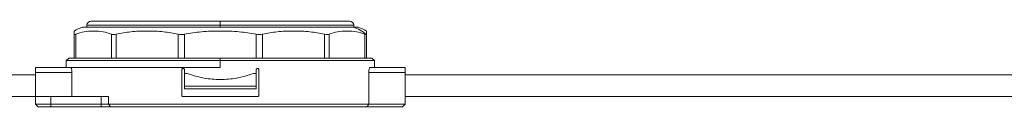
# Model space of a CAD drawing. Header units: millimetres. Extents: x -456 to 1926, y -70 to 431.
# Tile 38 of 44: x 1134 to 1326, y 160 to 177. Entities that reach past the tile are written whole.
import ezdxf

# ---------------------------------------------------------------- set-up
doc = ezdxf.new("R2010")
doc.units = ezdxf.units.MM
doc.linetypes.add('SLD-Solid', pattern=[0])

msp = doc.modelspace()

# ---------------------------------------------------------------- linework, layer by layer
at = {"color": 7, "linetype": 'SLD-Solid', "lineweight": 18}
for p, q in [((1148.34, 177.16), (1173.54, 177.16)), ((1173.54, 177.16), (1198.74, 177.16)), ((1173.54, 177.16), (1173.54, 176.36)), ((1145.04, 169.96), (1145.04, 174.6)), ((1145.37, 169.96), (1145.37, 174.6)), ((1146.69, 175.96), (1199.47, 175.96)), ((1147.54, 176.36), (1147.54, 175.96)), ((1147.54, 176.36), (1173.54, 176.36)), ((1152.34, 169.96), (1152.34, 174.6)), ((1153.26, 169.96), (1153.26, 174.6)), ((1165.32, 169.96), (1165.32, 174.6)), ((1166.57, 169.96), (1166.57, 174.6)), ((1173.54, 175.96), (1173.54, 176.36)), ((1173.54, 176.36), (1199.54, 176.36)), ((1180.51, 169.96), (1180.51, 174.6)), ((1181.76, 169.96), (1181.76, 174.6)), ((1193.82, 169.96), (1193.82, 174.6)), ((1194.74, 169.96), (1194.74, 174.6)), ((1199.47, 175.96), (1200.39, 175.96)), ((1199.54, 175.96), (1199.54, 176.36)), ((1201.7, 169.96), (1201.7, 174.6)), ((1202.04, 169.96), (1202.04, 174.6)), ((1144.04, 169.96), (1143.54, 169.46)), ((1143.54, 169.46), (1143.54, 168.16)), ((1143.54, 169.46), (1173.54, 169.46)), ((1144.04, 169.96), (1173.54, 169.96)), ((1203.04, 169.96), (1173.54, 169.96)), ((1173.54, 169.96), (1173.54, 169.46)), ((1173.54, 168.16), (1173.54, 169.46)), ((1173.54, 169.46), (1203.54, 169.46)), ((1203.54, 169.46), (1203.04, 169.96)), ((1203.54, 168.16), (1203.54, 169.46)), ((1137.54, 168.16), (1144.37, 168.16)), ((1137.54, 168.16), (1137.54, 167.16)), ((1137.54, 167.16), (1144.62, 167.16)), ((1137.54, 167.16), (1137.54, 162.46)), ((1144.37, 168.16), (1173.54, 168.16)), ((1144.62, 162.46), (1144.62, 167.16)), ((1166.04, 162.71), (1166.04, 167.71)), ((1166.54, 167.71), (1166.54, 166.96)), ((1166.54, 164.46), (1166.54, 166.96)), ((1166.54, 166.96), (1167.1, 166.96)), ((1179.98, 166.96), (1180.54, 166.96)), ((1180.54, 167.71), (1180.54, 166.96)), ((1180.54, 166.96), (1180.54, 164.46)), ((1181.04, 162.71), (1181.04, 167.71)), ((1202.45, 160.96), (1202.45, 167.16)), ((1202.45, 167.16), (1209.54, 167.16)), ((1202.71, 168.16), (1209.54, 168.16)), ((1209.54, 168.16), (1209.54, 167.16)), ((1209.54, 167.16), (1209.54, 160.96)), ((1073.43, 166.71), (1137.54, 166.71)), ((1209.54, 166.71), (1337.54, 166.71)), ((1180.54, 164.46), (1166.54, 164.46)), ((1166.54, 163.96), (1166.54, 164.46)), ((1180.54, 163.96), (1166.54, 163.96)), ((1180.54, 163.96), (1180.54, 164.46)), ((1073.43, 162.46), (1137.54, 162.46)), ((1137.54, 160.96), (1137.54, 162.46)), ((1137.54, 162.46), (1140.54, 162.46)), ((1140.54, 160.96), (1140.54, 162.46)), ((1150.3, 162.46), (1140.54, 162.46)), ((1150.3, 160.96), (1150.3, 162.46)), ((1150.3, 162.46), (1151.75, 162.46)), ((1151.75, 160.96), (1151.75, 162.46)), ((1166.29, 162.46), (1180.79, 162.46)), ((1209.54, 162.46), (1337.54, 162.46)), ((1138.04, 160.46), (1137.54, 160.96)), ((1140.54, 160.96), (1137.54, 160.96)), ((1140.54, 160.46), (1138.04, 160.46)), ((1140.54, 160.46), (1140.54, 160.96)), ((1150.3, 160.96), (1140.54, 160.96)), ((1150.3, 160.46), (1140.54, 160.46)), ((1150.3, 160.46), (1150.3, 160.96)), ((1202.45, 160.96), (1151.75, 160.96)), ((1152.12, 160.46), (1151.75, 160.96)), ((1202.07, 160.46), (1152.12, 160.46)), ((1202.07, 160.46), (1209.04, 160.46)), ((1202.45, 160.96), (1209.54, 160.96)), ((1209.04, 160.46), (1209.54, 160.96))]:
    msp.add_line(p, q, dxfattribs=at)
at = {"color": 7, "linetype": 'SLD-Solid', "lineweight": 18, "flags": 128}
for points in [[(1151.75, 160.96), (1151.61, 160.96), (1151.45, 160.96), (1151.27, 160.96), (1151.09, 160.96), (1150.9, 160.96), (1150.7, 160.96), (1150.5, 160.96), (1150.3, 160.96)], [(1152.12, 160.46), (1151.93, 160.46), (1151.73, 160.46), (1151.52, 160.46), (1151.29, 160.46), (1151.05, 160.46), (1150.81, 160.46), (1150.55, 160.46), (1150.3, 160.46)]]:
    msp.add_lwpolyline(points, dxfattribs=at)
at = {"color": 7, "linetype": 'SLD-Solid', "lineweight": 18}
for centre, radius, start, end in [((1148.34, 176.36), 0.8, 90, 180), ((1198.74, 176.36), 0.8, 0, 90), ((1148.25, 170.14), 6.02, 104.9928, 122.1991), ((1197.92, 170.41), 5.76, 45.6313, 74.405), ((1198.83, 170.14), 6.02, 57.7771, 75.0072)]:
    msp.add_arc(centre, radius, start, end, dxfattribs=at)
for points, knots in [([(1145.04, 174.6), (1145.04, 174.79), (1145.04, 175.18), (1145.04, 175.22), (1145.04, 175.24)], [0, 0, 0, 0, 0.473466, 1, 1, 1, 1]), ([(1152.34, 174.6), (1151.8, 174.78), (1150.64, 175.17), (1148.86, 175.27), (1147.07, 175.17), (1145.92, 174.78), (1145.37, 174.6)], [0, 0, 0, 0, 0.236426, 0.49999, 0.763559, 1, 1, 1, 1]), ([(1165.32, 174.6), (1164.38, 174.78), (1162.38, 175.17), (1159.29, 175.27), (1156.2, 175.17), (1154.2, 174.78), (1153.26, 174.6)], [0, 0, 0, 0, 0.236379, 0.499917, 0.763509, 1, 1, 1, 1]), ([(1180.51, 174.6), (1179.42, 174.78), (1177.11, 175.17), (1173.54, 175.27), (1169.97, 175.17), (1167.66, 174.78), (1166.57, 174.6)], [0, 0, 0, 0, 0.236329, 0.499843, 0.763462, 1, 1, 1, 1]), ([(1193.82, 174.6), (1192.88, 174.78), (1190.88, 175.17), (1187.79, 175.27), (1184.7, 175.17), (1182.7, 174.78), (1181.76, 174.6)], [0, 0, 0, 0, 0.236422, 0.499664, 0.763434, 1, 1, 1, 1]), ([(1201.7, 174.6), (1201.16, 174.78), (1200.01, 175.17), (1198.22, 175.27), (1196.44, 175.17), (1195.28, 174.78), (1194.74, 174.6)], [0, 0, 0, 0, 0.236407, 0.499638, 0.763417, 1, 1, 1, 1]), ([(1201.7, 174.6), (1201.76, 174.58), (1201.86, 174.54), (1201.93, 174.53), (1201.95, 174.53)], [0, 0, 0, 0, 0.570321, 1, 1, 1, 1]), ([(1201.95, 174.53), (1201.98, 174.53), (1202.03, 174.54), (1202.04, 174.58), (1202.04, 174.6)], [0, 0, 0, 0, 0.5494201, 1, 1, 1, 1]), ([(1202.04, 175.24), (1202.04, 175.24), (1202.04, 175.29), (1202.04, 175.15), (1202.04, 174.78), (1202.04, 174.6)], [0, 0, 0, 0, 0.000935, 0.526951, 1, 1, 1, 1]), ([(1144.37, 168.16), (1144.39, 168.15), (1144.45, 168.12), (1144.53, 167.94), (1144.59, 167.68), (1144.62, 167.4), (1144.62, 167.22), (1144.62, 167.16)], [0, 0, 0, 0, 0.223086, 0.446234, 0.667103, 0.881283, 1, 1, 1, 1]), ([(1166.04, 167.71), (1166.04, 167.74), (1166.05, 167.79), (1166.09, 167.87), (1166.15, 167.92), (1166.22, 167.95), (1166.27, 167.96), (1166.29, 167.96)], [0, 0, 0, 0, 0.206401, 0.412699, 0.621928, 0.837443, 1, 1, 1, 1]), ([(1166.29, 167.96), (1166.32, 167.96), (1166.37, 167.95), (1166.45, 167.91), (1166.51, 167.84), (1166.54, 167.77), (1166.54, 167.73), (1166.54, 167.71)], [0, 0, 0, 0, 0.222814, 0.445745, 0.66525, 0.878587, 1, 1, 1, 1]), ([(1167.1, 166.96), (1168.17, 166.62), (1170.25, 165.97), (1173.54, 165.71), (1176.83, 165.97), (1178.91, 166.62), (1179.98, 166.96)], [0, 0, 0, 0, 0.258526, 0.5, 0.741474, 1, 1, 1, 1]), ([(1180.54, 167.71), (1180.54, 167.74), (1180.55, 167.79), (1180.59, 167.87), (1180.65, 167.92), (1180.72, 167.95), (1180.77, 167.96), (1180.79, 167.96)], [0, 0, 0, 0, 0.2071539, 0.4142217, 0.6237491, 0.8388059, 1, 1, 1, 1]), ([(1180.79, 167.96), (1180.82, 167.96), (1180.87, 167.95), (1180.95, 167.91), (1181.01, 167.84), (1181.04, 167.77), (1181.04, 167.73), (1181.04, 167.71)], [0, 0, 0, 0, 0.223211, 0.446521, 0.666732, 0.88035, 1, 1, 1, 1]), ([(1202.45, 167.16), (1202.46, 167.27), (1202.46, 167.49), (1202.51, 167.78), (1202.57, 168.01), (1202.64, 168.14), (1202.69, 168.15), (1202.71, 168.16)], [0, 0, 0, 0, 0.205787, 0.411449, 0.620608, 0.8368, 1, 1, 1, 1]), ([(1166.29, 162.46), (1166.26, 162.46), (1166.2, 162.47), (1166.13, 162.51), (1166.07, 162.58), (1166.04, 162.65), (1166.04, 162.69), (1166.04, 162.71)], [0, 0, 0, 0, 0.223211, 0.446521, 0.666732, 0.88035, 1, 1, 1, 1]), ([(1181.04, 162.71), (1181.04, 162.68), (1181.03, 162.63), (1180.99, 162.55), (1180.93, 162.5), (1180.86, 162.46), (1180.81, 162.46), (1180.79, 162.46)], [0, 0, 0, 0, 0.206401, 0.412699, 0.621928, 0.837443, 1, 1, 1, 1]), ([(1202.07, 160.46), (1202.14, 160.55), (1202.27, 160.72), (1202.4, 160.89), (1202.45, 160.96)], [0, 0, 0, 0, 0.5583174, 1, 1, 1, 1])]:
    msp.add_open_spline(points, degree=3, knots=knots, dxfattribs=at)
for points in [[(1145.04, 174.6), (1145.05, 174.56), (1145.08, 174.49), (1145.28, 174.56), (1145.37, 174.6)], [(1152.34, 174.6), (1152.46, 174.56), (1152.71, 174.49), (1153.07, 174.56), (1153.26, 174.6)], [(1165.32, 174.6), (1165.52, 174.56), (1165.91, 174.49), (1166.35, 174.56), (1166.57, 174.6)], [(1180.51, 174.6), (1180.72, 174.56), (1181.16, 174.49), (1181.56, 174.56), (1181.76, 174.6)], [(1193.82, 174.6), (1194, 174.56), (1194.37, 174.49), (1194.61, 174.56), (1194.74, 174.6)]]:
    msp.add_open_spline(points, degree=3, dxfattribs=at)

doc.saveas('drawing.dxf')
